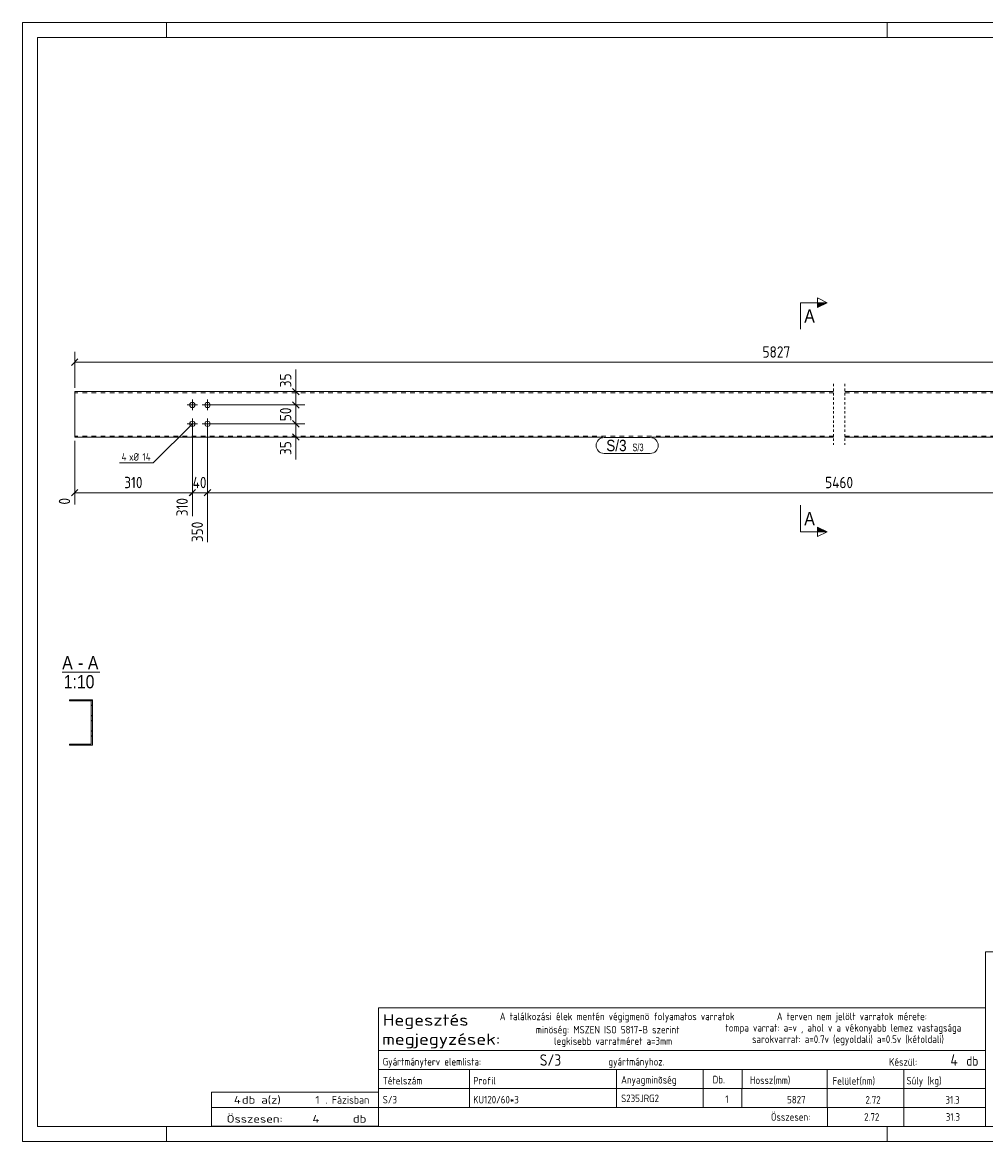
# Model space of a CAD drawing. Header units: millimetres. Extents: x 1 to 419, y 1 to 296.
# Tile 1 of 2: x 1 to 255, y 1 to 296. Entities that reach past the tile are written whole.
import ezdxf

# ---------------------------------------------------------------- set-up
doc = ezdxf.new("R2010")
doc.units = ezdxf.units.MM
doc.header["$LTSCALE"] = 0.6
for name, pattern in [('XKITLINE00', [0]), ('XKITLINE01', [4, 1, -1, 1, -1]), ('XKITLINE02', [4, 2, -2])]:
    doc.linetypes.add(name, pattern=pattern)
for name, color, linetype, lineweight in [('Bolt', 7, 'Continuous', 0), ('BoltMark', 3, 'Continuous', 0), ('DrawingSheet', 5, 'Continuous', 0), ('OtherObjectType', 1, 'Continuous', 0), ('Part', 2, 'Continuous', 0), ('PartMark', 3, 'Continuous', 0), ('Section', 6, 'Continuous', 0), ('Z-DIMENSIONS', 1, 'Continuous', 0)]:
    doc.layers.add(name, color=color, linetype=linetype, lineweight=lineweight)
doc.styles.add('ARIAL', font='ARIAL.TTF')
doc.styles.add('ISOCPEUR', font='ISOCPEUR.TTF')
doc.styles.add('ROMSIM', font='ARIAL.TTF')

msp = doc.modelspace()

# ---------------------------------------------------------------- hatches: boundary and pattern name
at = {"layer": 'Section'}
for points in [[(210.61, 222.12), (213.11, 222.12), (210.61, 220.87)], [(210.61, 162.97), (213.11, 161.72), (210.61, 161.72)]]:
    msp.add_hatch(color=6, dxfattribs=at).paths.add_polyline_path(points, flags=17)

# ---------------------------------------------------------------- linework, layer by layer
at = {"layer": 'Bolt', "color": 4, "linetype": 'XKITLINE00', "lineweight": 0}
for p, q in [((47.2, 195.18), (44.4, 195.18)), ((45.8, 193.78), (45.8, 196.58)), ((51.2, 195.18), (48.4, 195.18)), ((49.8, 193.78), (49.8, 196.58)), ((47.2, 190.18), (44.4, 190.18)), ((45.8, 188.78), (45.8, 191.58)), ((51.2, 190.18), (48.4, 190.18)), ((49.8, 188.78), (49.8, 191.58))]:
    msp.add_line(p, q, dxfattribs=at)
for centre in [(45.8, 195.18), (49.8, 195.18), (45.8, 190.18), (49.8, 190.18)]:
    msp.add_circle(centre, 0.7, dxfattribs=at)
at = {"layer": 'BoltMark', "color": 4, "linetype": 'XKITLINE00', "lineweight": 0}
for p in [(45.8, 190.18), (26.56, 179.87)]:
    msp.add_line(p, (35.49, 179.87), dxfattribs=at)
at = {"layer": 'DrawingSheet', "color": 2, "linetype": 'XKITLINE00', "lineweight": 0}
for p, q in [((419, 296), (1, 296)), ((1, 296), (1, 1)), ((39, 292), (39, 296)), ((229, 292), (229, 296)), ((39, 1), (39, 5)), ((229, 1), (229, 5)), ((1, 1), (419, 1))]:
    msp.add_line(p, q, dxfattribs=at)
at = {"layer": 'DrawingSheet', "color": 3, "linetype": 'XKITLINE00', "lineweight": 0}
for p, q in [((415, 292), (5, 292)), ((5, 292), (5, 5)), ((5, 5), (415, 5))]:
    msp.add_line(p, q, dxfattribs=at)
at = {"layer": 'OtherObjectType', "color": 6, "linetype": 'XKITLINE00', "lineweight": 0}
msp.add_line((11.5, 124.72), (21.38, 124.72), dxfattribs=at)
at = {"layer": 'OtherObjectType', "color": 7, "linetype": 'XKITLINE00', "lineweight": 0}
for p, q in [((254.84, 51.05), (254.84, 6.75)), ((254.84, 51.05), (415, 51.05)), ((94.84, 25), (94.84, 36.25)), ((94.84, 36.25), (254.84, 36.25)), ((254.84, 36.25), (254.84, 25)), ((94.84, 25), (254.84, 25)), ((94.84, 25), (254.84, 25)), ((94.84, 25), (94.84, 20)), ((254.84, 25), (254.84, 20)), ((94.84, 20), (254.84, 20)), ((94.84, 20), (94.84, 15)), ((118.84, 20), (118.84, 15)), ((157.61, 15), (157.61, 20)), ((180.5, 20), (180.5, 15)), ((190.7, 20), (190.7, 15.12)), ((213.15, 20), (213.15, 15)), ((233.33, 20), (233.33, 15)), ((254.84, 20), (254.84, 15)), ((94.84, 15), (254.84, 15)), ((94.84, 15), (94.84, 10)), ((118.84, 15), (118.84, 10)), ((157.61, 10), (157.61, 15)), ((180.5, 15), (180.5, 10)), ((190.67, 15), (190.67, 10)), ((213.18, 15), (213.18, 10)), ((233.33, 15), (233.33, 10)), ((254.84, 15), (254.84, 10)), ((50.84, 10), (50.84, 14)), ((50.84, 14), (94.84, 14)), ((94.84, 10), (94.84, 14)), ((50.84, 10), (94.84, 10)), ((50.85, 5.02), (50.84, 9.99)), ((50.84, 9.98), (94.74, 9.98)), ((94.84, 10), (254.84, 10)), ((94.84, 10), (94.84, 5)), ((213.19, 10), (213.19, 5)), ((233.31, 10), (233.31, 5)), ((254.84, 10), (254.84, 5)), ((50.89, 5.03), (94.79, 5.03)), ((94.84, 5), (254.84, 5))]:
    msp.add_line(p, q, dxfattribs=at)
at = {"layer": 'Part', "color": 2, "linetype": 'XKITLINE01', "lineweight": 0}
for p, q in [((214.84, 200.69), (214.84, 184.68)), ((217.84, 200.69), (217.84, 184.68))]:
    msp.add_line(p, q, dxfattribs=at)
at = {"layer": 'Part', "color": 2, "linetype": 'XKITLINE00', "lineweight": 0}
for p, q in [((14.8, 198.68), (14.8, 186.68)), ((214.84, 198.68), (14.8, 198.68)), ((384.63, 198.68), (217.84, 198.68)), ((153.92, 186.68), (14.8, 186.68)), ((214.84, 186.68), (166.91, 186.68)), ((384.63, 186.68), (217.84, 186.68)), ((13.44, 117.17), (13.44, 117.47)), ((13.44, 117.47), (19.44, 117.47)), ((19.14, 117.17), (13.44, 117.17)), ((19.14, 105.77), (19.14, 117.17)), ((19.44, 117.47), (19.44, 105.47)), ((13.44, 105.47), (13.44, 105.77)), ((13.44, 105.77), (19.14, 105.77)), ((19.44, 105.47), (13.44, 105.47))]:
    msp.add_line(p, q, dxfattribs=at)
at = {"layer": 'Part', "color": 7, "linetype": 'XKITLINE02', "lineweight": 0}
for p, q in [((214.84, 198.38), (14.8, 198.38)), ((384.63, 198.38), (217.84, 198.38)), ((214.84, 186.98), (14.8, 186.98)), ((384.63, 186.98), (217.84, 186.98))]:
    msp.add_line(p, q, dxfattribs=at)
at = {"layer": 'Part', "color": 11, "linetype": 'XKITLINE00', "lineweight": 0}
for p, q in [((15.1, 117.17), (15.4, 117.47)), ((16.45, 117.17), (16.75, 117.47)), ((19.14, 117.16), (19.44, 117.47)), ((19.14, 115.82), (19.44, 116.12)), ((19.44, 117.47), (19.44, 117.47)), ((19.14, 113.12), (19.44, 113.42)), ((19.14, 111.78), (19.44, 112.08)), ((19.14, 109.08), (19.44, 109.38)), ((19.14, 107.74), (19.44, 108.04)), ((15.52, 105.47), (15.82, 105.77)), ((16.87, 105.47), (17.17, 105.77))]:
    msp.add_line(p, q, dxfattribs=at)
at = {"layer": 'PartMark', "color": 7, "linetype": 'XKITLINE00', "lineweight": 0}
for p, q in [((154.32, 186.58), (166.51, 186.58)), ((154.32, 182.38), (166.51, 182.38))]:
    msp.add_line(p, q, dxfattribs=at)
for centre, start, end in [((154.32, 184.48), 90, 270), ((166.51, 184.48), 270, 90)]:
    msp.add_arc(centre, 2.1, start, end, dxfattribs=at)
at = {"layer": 'Section', "color": 6, "linetype": 'XKITLINE00', "lineweight": 0}
for p, q in [((206.11, 222.12), (206.11, 215.12)), ((206.11, 222.12), (213.11, 222.12)), ((210.61, 220.87), (210.61, 223.37)), ((210.61, 223.37), (213.11, 222.12)), ((213.11, 222.12), (210.61, 220.87)), ((206.11, 161.72), (206.11, 168.72)), ((213.11, 161.72), (210.61, 162.97)), ((210.61, 162.97), (210.61, 160.47)), ((206.11, 161.72), (213.11, 161.72)), ((213.11, 161.72), (210.61, 160.47))]:
    msp.add_line(p, q, dxfattribs=at)
at = {"layer": 'Z-DIMENSIONS', "color": 7, "linetype": 'XKITLINE00', "lineweight": 0}
for p, q in [((15.65, 207.28), (13.95, 205.58)), ((14.8, 199.68), (14.8, 209.13)), ((14.8, 206.43), (384.63, 206.43)), ((73.08, 198.68), (73.08, 204.54)), ((73.08, 198.68), (73.08, 204.54)), ((50.8, 198.68), (75.48, 198.68)), ((72.23, 199.53), (73.93, 197.84)), ((73.08, 195.18), (73.08, 198.68)), ((50.8, 195.18), (75.48, 195.18)), ((50.8, 195.18), (75.48, 195.18)), ((72.23, 196.03), (73.93, 194.34)), ((72.23, 196.03), (73.93, 194.34)), ((73.08, 190.18), (73.08, 195.18)), ((45.8, 189.18), (45.8, 176.82)), ((45.8, 189.18), (45.8, 165.82)), ((49.8, 189.18), (49.8, 159)), ((49.8, 189.18), (49.8, 176.82)), ((50.8, 190.18), (75.48, 190.18)), ((50.8, 190.18), (75.48, 190.18)), ((72.23, 191.03), (73.93, 189.34)), ((72.48, 190.78), (73.93, 189.34)), ((73.08, 186.68), (73.08, 190.18)), ((50.8, 186.68), (75.48, 186.68)), ((72.23, 187.53), (73.93, 185.84)), ((73.08, 186.68), (73.08, 180.82)), ((73.08, 186.68), (73.08, 180.82)), ((14.8, 185.68), (14.8, 168.91)), ((15.65, 172.86), (13.95, 171.17)), ((14.8, 172.02), (45.8, 172.02)), ((46.4, 172.62), (44.95, 171.17)), ((46.65, 172.86), (45.1, 171.32)), ((45.8, 172.62), (45.8, 165.82)), ((45.8, 172.02), (49.8, 172.02)), ((50.65, 172.86), (48.95, 171.17)), ((50.65, 172.86), (48.95, 171.17)), ((49.8, 172.62), (49.8, 159)), ((49.8, 172.02), (382.88, 172.02))]:
    msp.add_line(p, q, dxfattribs=at)
at = {"layer": 'Z-DIMENSIONS', "color": 3}
for p in [(14.8, 206.43), (73.08, 198.68), (73.08, 195.18), (73.08, 195.18), (73.08, 190.18), (73.08, 190.18), (73.08, 186.68), (14.8, 172.02), (45.8, 172.02), (45.8, 172.02), (49.8, 172.02), (49.8, 172.02)]:
    msp.add_point(p, dxfattribs=at)

# ---------------------------------------------------------------- texts
at = {"layer": 'BoltMark', "color": 4, "style": 'ISOCPEUR', "width": 0.85}
for s, p in [('4', (27.16, 180.47)), ('xØ', (29.13, 180.47)), ('14', (32.66, 180.47))]:
    msp.add_text(s, height=2, dxfattribs=at).set_placement(p)
at = {"layer": 'OtherObjectType', "color": 6, "style": 'ARIAL', "width": 0.85}
for s, p in [('A', (11.5, 125.47)), ('-', (15.66, 125.47)), ('A', (18.27, 125.47)), ('1:10', (11.9, 120.47))]:
    msp.add_text(s, height=3.5, dxfattribs=at).set_placement(p)
at = {"layer": 'OtherObjectType', "color": 7, "style": 'ISOCPEUR'}
for s, height, width, p in [('Hegesztés', 3, 1.19, (95.99, 31.56)), ('A találkozási élek mentén végigmenö folyamatos varratok', 2, 0.85, (126.84, 33)), ('A terven nem jelölt varratok mérete:', 2, 0.85, (199.86, 33)), ('megjegyzések:', 3, 1.19, (95.84, 26.5)), ('minöség: MSZEN ISO 5817-B szerint', 2, 0.85, (136.34, 29.5)), ('tompa varrat: a=v , ahol v a vékonyabb lemez vastagsága', 2, 0.85, (186.34, 30)), ('legkisebb varratméret a=3mm', 2, 0.85, (141.16, 26.5)), ('sarokvarrat: a=0.7v (egyoldali) a=0.5v (kétoldali)', 2, 0.85, (193.34, 27)), ('db', 2.5, 0.85, (249.84, 21)), ('Gyártmányterv elemlista:                               gyártmányhoz.', 2, 0.85, (95.99, 21.06)), ('Készül:', 2, 0.85, (229.47, 21)), ('Tételszám', 2, 0.85, (95.99, 16.06)), ('Profil', 2, 0.85, (119.84, 16.06)), ('Anyagminõség', 2, 0.85, (158.83, 16.29)), ('Db.', 2, 0.85, (182.96, 16.35)), ('Hossz(mm)', 2, 0.85, (192.78, 16.2)), ('Felület(nm)', 2, 0.85, (214.56, 16)), ('Súly (kg)', 2, 0.85, (234.05, 16.06)), ('4', 2, 1.211571, (56.74, 11)), ('db a(z)', 2, 1.211571, (58.84, 11)), ('1', 2, 1.211571, (78.19, 11)), ('. Fázisban', 2, 0.935, (80.84, 11)), ('Összesen:', 2, 0.85, (198.33, 6.5)), ('Összesen:            db', 2, 1.211571, (54.84, 6)), ('4', 2, 1.211571, (77.46, 6))]:
    msp.add_text(s, height=height, dxfattribs=dict(at, width=width)).set_placement(p)
at = {"layer": 'OtherObjectType', "color": 5, "style": 'ISOCPEUR', "width": 0.85}
for s, height, p in [('S/3', 3, (137.38, 21)), ('4', 3, (245.63, 21)), ('S/3', 2, (95.99, 11.06)), ('KU120/60*3', 2, (119.84, 11.06)), ('S235JRG2', 2, (158.83, 11.4)), ('1', 2, (186.28, 11.17)), ('5827', 2, (202.58, 11.06)), ('2.72', 2, (223.23, 11)), ('31.3', 2, (244.33, 11)), ('2.72', 2, (222.89, 6.5)), ('31.3', 2, (244.41, 6.5))]:
    msp.add_text(s, height=height, dxfattribs=at).set_placement(p)
at = {"layer": 'PartMark', "color": 3, "style": 'ARIAL', "width": 0.85}
msp.add_text('S/3', height=3, dxfattribs=at).set_placement((154.92, 182.98))
at = {"layer": 'PartMark', "color": 1, "style": 'ROMSIM', "width": 0.6375}
msp.add_text('S/3', height=2, dxfattribs=at).set_placement((161.82, 182.98))
at = {"layer": 'Section', "color": 6, "style": 'ARIAL', "width": 0.85}
for p in [(207.11, 216.87), (207.11, 163.47)]:
    msp.add_text('A', height=3.5, dxfattribs=at).set_placement(p)
at = {"layer": 'Z-DIMENSIONS', "color": 3, "style": 'ISOCPEUR', "width": 0.85}
for s, p in [('5827', (196.1, 207.63)), ('310', (27.85, 173.22)), ('40', (45.87, 173.22)), ('5460', (212.6, 173.22))]:
    msp.add_text(s, height=3, dxfattribs=at).set_placement(p)
for s, p in [('35', (71.88, 199.81)), ('50', (71.88, 190.88)), ('35', (71.88, 181.95)), ('310', (44.6, 165.82)), ('0', (13.6, 168.91)), ('350', (48.6, 159))]:
    msp.add_text(s, height=3, rotation=90.0002, dxfattribs=at).set_placement(p)

doc.saveas('drawing.dxf')
